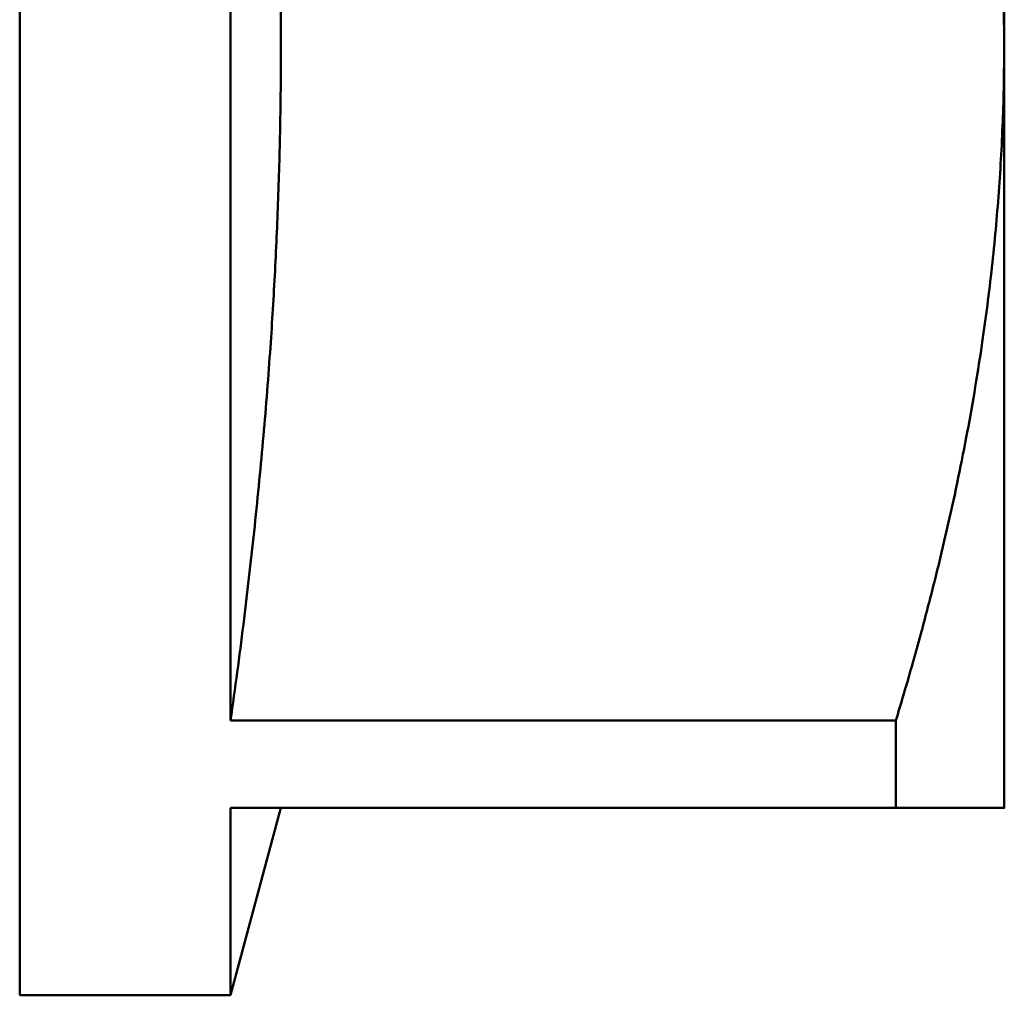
# Model space of a CAD drawing. Header units: millimetres. Extents: x -75 to 691, y -69 to 356.
# Tile 3 of 19: x 41 to 62, y 81 to 102. Entities that reach past the tile are written whole.
import ezdxf

# ---------------------------------------------------------------- set-up
doc = ezdxf.new("R2010")
doc.units = ezdxf.units.MM
doc.layers.add('Видимый контур (ГОСТ)', color=7, linetype='Continuous', lineweight=50)

msp = doc.modelspace()

# ---------------------------------------------------------------- linework, layer by layer
at = {"layer": 'Видимый контур (ГОСТ)'}
for p, q in [((41.1534, 80.9754), (41.1534, 153.9754)), ((62.1534, 101.2254), (62.1534, 133.7254)), ((45.6534, 86.8379), (45.6534, 115.6129)), ((62.1534, 84.9754), (62.1534, 101.2254)), ((59.844, 86.8379), (45.6534, 86.8379)), ((59.844, 86.8379), (59.844, 84.9754)), ((59.844, 84.9754), (45.6534, 84.9754)), ((45.6534, 80.9754), (45.6534, 84.9754)), ((46.7252, 84.9754), (45.6534, 80.9754)), ((41.1534, 80.9754), (45.6534, 80.9754))]:
    msp.add_line(p, q, dxfattribs=at)
for points, weights in [([(46.7252, 101.2254), (46.7252, 108.0021), (45.6534, 115.6129)], [1, 1.03030988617, 1]), ([(62.1534, 101.2254), (62.1534, 108.0021), (59.844, 115.6129)], [1, 1.03455023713, 1.00824815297]), ([(45.6534, 86.8379), (46.7252, 94.4486), (46.7252, 101.2254)], [1, 1.03030988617, 1]), ([(59.844, 86.8379), (62.1534, 94.4486), (62.1534, 101.2254)], [1.00824815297, 1.03455023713, 1]), ([(62.1534, 84.9754), (62.1534, 84.9754), (59.844, 84.9754)], [1, 1.03455023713, 1.00824815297])]:
    msp.add_rational_spline(points, weights, degree=2, dxfattribs=at)

doc.saveas('drawing.dxf')
